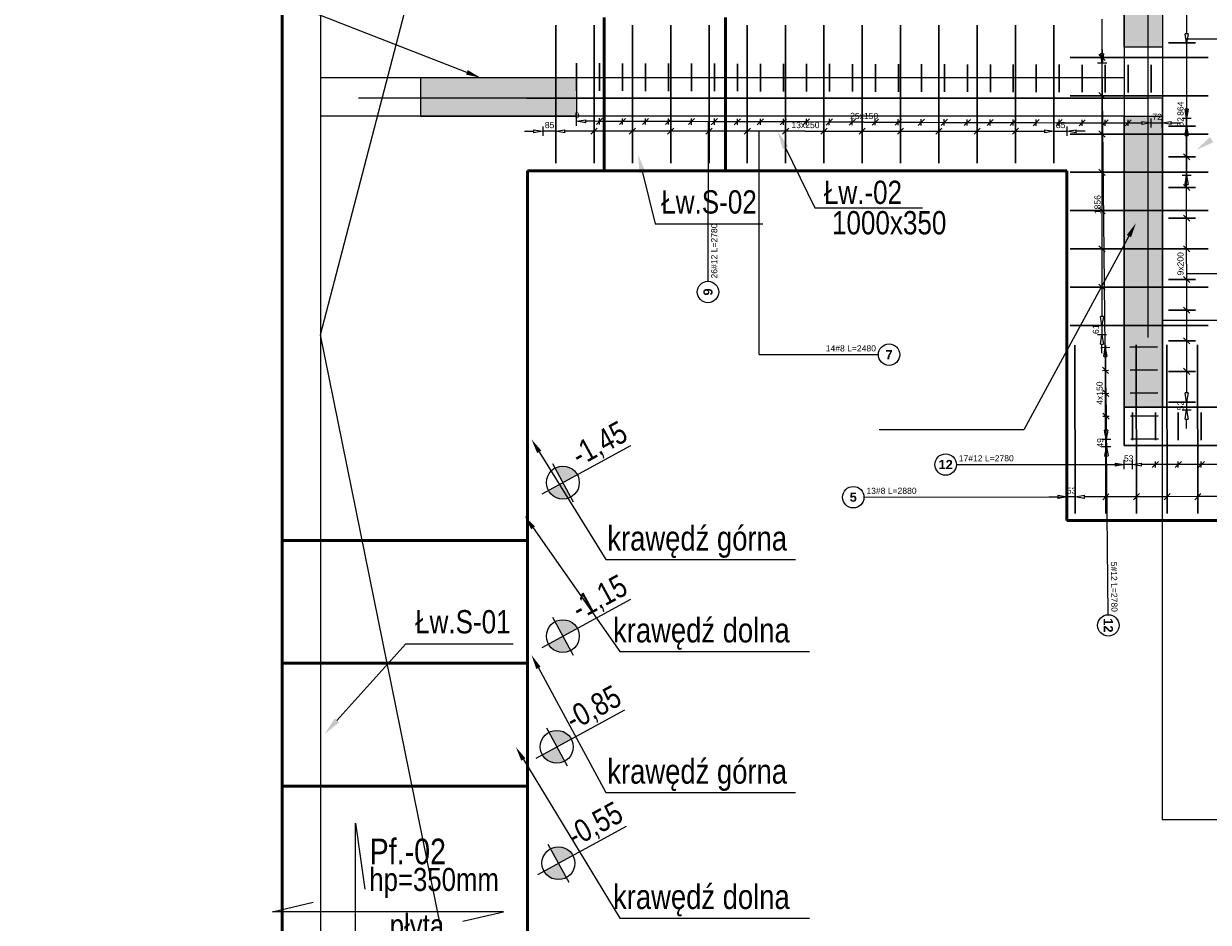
# Model space of a CAD drawing. Extents: x -274995 to 107519, y -337635 to 244261.
# Tile 35 of 49: x 40461 to 48191, y -21713 to -15848. Entities that reach past the tile are written whole.
import ezdxf
from ezdxf import colors
from ezdxf.entities.mleader import LeaderData, LeaderLine
from ezdxf.math import Vec2, Vec3

# ---------------------------------------------------------------- set-up
doc = ezdxf.new("R2010")
doc.units = 0
doc.header["$LTSCALE"] = 10
doc.header["$MEASUREMENT"] = 0
for name, color, linetype, lineweight in [('P-Linia1a', 142, 'Continuous', 53), ('P-Opis', 1, 'Continuous', 18), ('P-Opis fundamenty', 193, 'Continuous', 9), ('P-Opis ściany', 6, 'Continuous', 9), ('P-Szraf - Ściana wypełniająca', 171, 'Continuous', 0), ('P-Ściana żelbetowa', 50, 'Continuous', 30)]:
    doc.layers.add(name, color=color, linetype=linetype, lineweight=lineweight)
doc.layers.add('RCAD_opis rozkładu', color=7, linetype='Continuous')
doc.layers.add('RCAD_rozkład pręta', color=7, linetype='Continuous')
doc.styles.add('_Fd Opis', font='arial.ttf', dxfattribs={"width": 0.8})
doc.styles.add('CDMSTYLE', font='arial.ttf', dxfattribs={"width": 0.8})
doc.styles.add('style1', font='arial.ttf')
doc.styles.add('style3', font='arialbd.ttf')

msp = doc.modelspace()

# ---------------------------------------------------------------- hatches: boundary and pattern name
at = {"layer": 'P-Opis'}
h = msp.add_hatch(color=1, dxfattribs=at)
h.dxf.hatch_style = 1
h.paths.add_polyline_path([(43978.93521, -18843.20461), (43884.587, -18894.57754, 0.4142135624), (44030.30814, -18937.55283)])
h.paths.add_polyline_path([(43927.56229, -18748.8564), (43978.93521, -18843.20461), (44073.28343, -18791.83169, 0.4142135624)])
h = msp.add_hatch(color=1, dxfattribs=at)
h.dxf.hatch_style = 1
h.paths.add_polyline_path([(43978.93521, -19845.31885), (43884.587, -19896.69177, 0.4142135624), (44030.30814, -19939.66706)])
h.paths.add_polyline_path([(43927.56229, -19750.97063), (43978.93521, -19845.31885), (44073.28343, -19793.94592, 0.4142135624)])
h = msp.add_hatch(color=1, dxfattribs=at)
h.dxf.hatch_style = 1
h.paths.add_polyline_path([(43939.25654, -20567.62744), (43844.90833, -20619.00037, 0.4142135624), (43990.62947, -20661.97565)])
h.paths.add_polyline_path([(43887.88362, -20473.27922), (43939.25654, -20567.62744), (44033.60476, -20516.25451, 0.4142135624)])
h = msp.add_hatch(color=1, dxfattribs=at)
h.dxf.hatch_style = 1
h.paths.add_polyline_path([(43949.85317, -21327.28946), (43855.50496, -21378.66239, 0.4142135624), (44001.2261, -21421.63768)])
h.paths.add_polyline_path([(43898.48025, -21232.94125), (43949.85317, -21327.28946), (44044.20139, -21275.91654, 0.4142135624)])
at = {"layer": 'P-Opis ściany', "lineweight": 0, "true_color": 0xd100d1}
h = msp.add_hatch(dxfattribs=at)
h.set_pattern_fill('ANSI33', color=212, scale=20)
h.set_pattern_definition([(45, (57413.17, 230177.87), (-89.80256, 89.80256), []), (45, (57502.97, 230177.87), (-89.80256, 89.80256), [63.5, -31.75])])
h.paths.add_polyline_path([(67447.48249, -13720.18555), (67697.48249, -13720.18555), (67697.5184, -14820.18555), (67447.5184, -14820.18555)])
h.paths.add_polyline_path([(59622.5184, -13920.22732), (59872.51781, -13920.22732), (59872.51781, -14940.22732), (59622.5184, -14940.22732)])
h.paths.add_polyline_path([(59872.51781, -19544.55424), (59622.49917, -19544.55424), (59622.49917, -20564.55424), (59872.51781, -20564.55424)])
h.paths.add_polyline_path([(59872.51781, -21694.55424), (59622.51781, -21694.55424), (59622.51781, -22714.57427), (59872.51781, -22714.57427)])
h.paths.add_polyline_path([(50147.5184, -18921.71688), (50397.5184, -18921.71688), (50397.54017, -23931.71688), (50147.54017, -23931.71688)])
h.paths.add_polyline_path([(47947.54017, -24800.22598), (50147.54017, -24800.22598), (50147.54017, -25050.2114), (47947.54017, -25050.22598)])
h.paths.add_polyline_path([(50147.54144, -15941.02333), (50397.54144, -15941.02333), (50397.54144, -17841.02333), (50147.54144, -17841.02333)])
h.paths.add_polyline_path([(50147.54144, -14062.22742), (50397.54144, -14062.22742), (50397.54144, -15222.22742), (50147.54144, -15222.22742)])
h.paths.add_polyline_path([(50397.54144, -11940.23629), (50147.54144, -11940.23629), (50147.54144, -13260.23932), (50397.54144, -13260.23932)])
h.paths.add_polyline_path([(47642.5184, -14972.70255), (47892.5184, -14972.70255), (47892.5184, -16000.2566), (47642.5184, -16000.2566)])
h.paths.add_polyline_path([(47642.5184, -16450.2566), (47892.5184, -16450.2566), (47892.5184, -18350.25132), (47642.5184, -18350.25132)])
h.paths.add_polyline_path([(43050.46771, -16450.33425), (44070.46854, -16450.33425), (44070.46854, -16200.33425), (43050.46771, -16200.33425)])
h.paths.add_polyline_path([(42147.55478, -11165.23154), (42397.55478, -11165.23154), (42397.55478, -12640.3291), (42147.55478, -12640.3291)])
h.paths.add_polyline_path([(50397.54144, -10905.22732), (51962.5184, -10905.22732), (51962.5184, -11155.22732), (50397.54144, -11155.22732)])
h.paths.add_polyline_path([(48192.5184, -10905.22732), (50147.54144, -10905.22732), (50147.54144, -11155.22732), (48192.5184, -11155.22732)])
h.paths.add_polyline_path([(56746.3077, -10705.22732), (58646.3077, -10705.22732), (58646.3077, -10955.22732), (56746.3077, -10955.22732)])

# ---------------------------------------------------------------- linework, layer by layer
at = {"layer": 'P-Linia1a'}
for p, q in [((42147.59098, -10670.22866), (42147.59098, -25425.22732)), ((44247.59098, -16807.53402), (44247.59098, -15807.53402)), ((45041.13079, -16807.53402), (45041.13079, -15807.53402)), ((47267.58254, -16807.53402), (43747.59098, -16807.53402)), ((43747.59098, -16807.53402), (43747.59098, -24425.22732)), ((47267.59878, -19091.4498), (47267.58254, -16807.53402)), ((49772.57637, -19091.4498), (47267.59878, -19091.4498)), ((42147.59098, -19220.60082), (43747.59098, -19220.60082)), ((42147.59098, -20020.60082), (43747.59098, -20020.60082)), ((42147.59098, -20825.22732), (43747.59098, -20825.22732))]:
    msp.add_line(p, q, dxfattribs=at)
at = {"layer": 'P-Opis'}
for p, q in [((42397.59098, -17877.72799), (43747.59098, -12705.22866)), ((43747.59098, -24525.22732), (42397.59098, -17877.72799))]:
    msp.add_line(p, q, dxfattribs=at)
at = {"layer": 'P-Opis', "color": 1}
for p, q in [((43844.01635, -18916.6684), (44422.39587, -18601.73876)), ((43911.03542, -18718.50421), (44046.83501, -18967.90502)), ((43844.01635, -19918.78263), (44422.39587, -19603.853)), ((43911.03542, -19720.61844), (44046.83501, -19970.01925)), ((43804.33768, -20641.09123), (44382.7172, -20326.16159)), ((43871.35675, -20442.92704), (44007.15634, -20692.32784)), ((43814.93431, -21400.75325), (44393.31383, -21085.82362)), ((43881.95338, -21202.58906), (44017.75297, -21451.98987))]:
    msp.add_line(p, q, dxfattribs=at)
at = {"layer": 'P-Opis', "lineweight": 20}
for points in [[(42562.96546, -21957.28759), (42625.34119, -22222.55358), (42625.34119, -21065.58171), (42687.71691, -21496.46625)], [(43327.21906, -21706.44337), (43592.48505, -21644.06765), (42083.84309, -21644.06765), (42349.10908, -21581.69192)]]:
    msp.add_lwpolyline(points, dxfattribs=at)
at = {"layer": 'P-Opis', "color": 1}
for centre in [(43978.93521, -18843.20461), (43978.93521, -19845.31885), (43939.25654, -20567.62744), (43949.85317, -21327.28946)]:
    msp.add_circle(centre, 107.42794, dxfattribs=at)
at = {"layer": 'P-Opis fundamenty', "linetype": 'ByBlock', "lineweight": -2}
for p, q in [((45624.0957, -17048.83573), (46324.79178, -17048.83573)), ((44582.21976, -17154.65615), (45282.91584, -17154.65615)), ((42953.79929, -19894.84011), (43654.49537, -19894.84011))]:
    msp.add_line(p, q, dxfattribs=at)
for points in [[(45431.93756, -16657.34802), (45624.0957, -17048.83573)], [(44498.85449, -16818.65214), (44582.21976, -17154.65615)], [(44498.85449, -16818.65214), (44582.21976, -17154.65615)], [(42504.73309, -20395.14835), (42953.79929, -19894.84011)], [(42504.73309, -20395.14835), (42953.79929, -19894.84011)]]:
    msp.add_lwpolyline(points, dxfattribs=at)
at = {"layer": 'P-Opis fundamenty'}
for points in [[(45413.98373, -16666.1605), (45379.06271, -16549.625), (45449.8914, -16648.53554)], [(48223.41668, -16621.31097), (48112.88651, -16672.13501), (48200.9586, -16588.2106)], [(44479.44303, -16823.46827), (44469.95767, -16702.18337), (44518.26595, -16813.836)], [(44479.44303, -16823.46827), (44469.95767, -16702.18337), (44518.26595, -16813.836)], [(42519.61687, -20408.50772), (42424.57683, -20484.45107), (42489.8493, -20381.78897)], [(42519.61687, -20408.50772), (42424.57683, -20484.45107), (42489.8493, -20381.78897)]]:
    msp.add_solid(points, dxfattribs=at)
at = {"layer": 'P-Opis ściany', "color": 212, "lineweight": 13, "true_color": 0xd100d1}
for points in [[(47642.5184, -14972.70255), (47892.5184, -14972.70255), (47892.5184, -16000.2566), (47642.5184, -16000.2566)], [(43050.46771, -16450.33425), (44070.46854, -16450.33425), (44070.46854, -16200.33425), (43050.46771, -16200.33425)], [(47642.5184, -16450.2566), (47892.5184, -16450.2566), (47892.5184, -18350.25132), (47642.5184, -18350.25132)]]:
    msp.add_lwpolyline(points, close=True, dxfattribs=at)
at = {"layer": 'P-Szraf - Ściana wypełniająca', "color": 2}
for p, q in [((47797.63967, -17894.96498), (47797.63967, -12721.30371)), ((47797.63967, -16336.75926), (43743.17517, -16336.75926))]:
    msp.add_line(p, q, dxfattribs=at)
at = {"layer": 'P-Ściana żelbetowa', "lineweight": 25}
for p, q in [((42147.59098, -25050.22732), (42147.59098, -10705.22866)), ((42397.59098, -10955.22866), (42397.59098, -24800.22732)), ((47892.5318, -13675.91649), (47892.49899, -17783.91714)), ((47642.5546, -13890.22866), (47642.52179, -18600.25266)), ((47642.5546, -16200.25794), (42397.59098, -16200.25794)), ((42644.77667, -16332.05275), (47889.74029, -16332.05275)), ((47889.74029, -16332.05275), (47889.70748, -21042.07675)), ((47642.5546, -16450.25794), (42397.59098, -16450.25794)), ((47892.49899, -17783.91714), (50147.55303, -17783.91648)), ((47642.52179, -18600.25266), (50147.57764, -18600.25192)), ((47889.70748, -21042.07675), (50394.76333, -21042.07601))]:
    msp.add_line(p, q, dxfattribs=at)
at = {"layer": 'P-Ściana żelbetowa'}
for p, q in [((47642.53989, -18350.25072), (47642.5546, -18600.25266)), ((50147.57321, -18350.27011), (47642.53989, -18350.25072)), ((47642.53989, -18350.25072), (47642.53989, -18350.25072)), ((47642.5546, -18600.25266), (50147.57764, -18600.27011))]:
    msp.add_line(p, q, dxfattribs=at)
at = {"layer": 'RCAD_opis rozkładu', "color": 8, "lineweight": 0}
for p, q in [((47496.76115, -15817.87625), (47496.76115, -16067.87625)), ((48049.14138, -15772.92446), (48049.13764, -15912.92446)), ((48049.13603, -15972.92446), (48039.13764, -15912.92419)), ((48059.13764, -15912.92472), (48039.13764, -15912.92419)), ((48059.13764, -15912.92472), (48049.13603, -15972.92446)), ((47496.52542, -15984.67959), (47497.18883, -16044.67592)), ((48019.13603, -15972.92365), (48079.13603, -15972.92526)), ((48049.13603, -15972.92446), (48049.11289, -16837.10836)), ((49153.79368, -15948.23279), (48049.13669, -15948.20321)), ((47476.76115, -16047.87625), (47516.76115, -16087.87625)), ((47516.76115, -16067.87625), (47476.76115, -16067.87625)), ((47507.18822, -16044.56535), (47487.18944, -16044.78649)), ((47497.85225, -16104.67225), (47487.18944, -16044.78649)), ((47496.76115, -16067.87625), (47496.76115, -16317.87625)), ((47507.18822, -16044.56535), (47497.85225, -16104.67225)), ((47527.85042, -16104.34054), (47467.85409, -16105.00396)), ((47518.37099, -17960.28822), (47497.85225, -16104.67225)), ((47476.76115, -16297.87625), (47516.76115, -16337.87625)), ((47516.76115, -16317.87625), (47476.76115, -16317.87625)), ((47496.76115, -16317.87625), (47496.76115, -16567.87625)), ((48049.16707, -16345.42829), (48049.16547, -16405.42829)), ((44067.70867, -16514.64133), (44067.8843, -16454.64159)), ((44067.81112, -16514.64163), (44067.98675, -16454.64189)), ((48049.16386, -16465.42829), (48039.16547, -16405.42802)), ((48059.16547, -16405.42856), (48039.16547, -16405.42802)), ((48059.16547, -16405.42856), (48049.16386, -16465.42829)), ((43787.59098, -16539.625), (43847.59098, -16549.625)), ((43787.59098, -16539.625), (43787.59098, -16559.625)), ((43847.59098, -16519.625), (43847.59098, -16579.625)), ((43932.58333, -16519.625), (43932.58333, -16579.625)), ((43932.58333, -16549.625), (43992.58333, -16539.625)), ((43992.58333, -16559.625), (43992.58333, -16539.625)), ((44067.79649, -16484.64146), (44127.8255, -16474.81714)), ((44067.79649, -16484.64146), (44067.89894, -16484.64176)), ((44127.76696, -16494.81705), (44067.79649, -16484.64146)), ((44067.89894, -16484.64176), (44127.92795, -16474.81744)), ((44127.86941, -16494.81735), (44067.89894, -16484.64176)), ((44127.76696, -16494.81705), (44127.8255, -16474.81714)), ((44217.79649, -16485.08054), (44127.79623, -16484.81709)), ((44127.86941, -16494.81735), (44127.92795, -16474.81744)), ((44187.89842, -16484.99303), (44127.89868, -16484.81739)), ((44202.58333, -16529.625), (44162.58333, -16569.625)), ((44182.58333, -16529.625), (44182.58333, -16569.625)), ((44237.85494, -16465.13917), (44197.73803, -16505.02191)), ((44217.73794, -16505.08046), (44217.85503, -16465.08063)), ((44367.79649, -16485.51963), (44217.79649, -16485.08054)), ((44387.85494, -16465.57825), (44347.73803, -16505.461)), ((44367.73794, -16505.51954), (44367.85503, -16465.51971)), ((44517.79649, -16485.95871), (44367.79649, -16485.51963)), ((44452.58333, -16529.625), (44412.58333, -16569.625)), ((44432.58333, -16529.625), (44432.58333, -16569.625)), ((44537.85494, -16466.01734), (44497.73803, -16505.90008)), ((44517.73794, -16505.95862), (44517.85503, -16465.95879)), ((44667.79649, -16486.39779), (44517.79649, -16485.95871)), ((44687.85494, -16466.45642), (44647.73803, -16506.33916)), ((44702.58333, -16529.625), (44662.58333, -16569.625)), ((44667.73794, -16506.3977), (44667.85503, -16466.39787)), ((44817.79649, -16486.83687), (44667.79649, -16486.39779)), ((44682.58333, -16529.625), (44682.58333, -16569.625)), ((44837.85494, -16466.8955), (44797.73803, -16506.77824)), ((44817.73794, -16506.83678), (44817.85503, -16466.83695)), ((44967.79649, -16487.27595), (44817.79649, -16486.83687)), ((44952.58333, -16529.625), (44912.58333, -16569.625)), ((44926.16815, -17528.85452), (44929.21739, -16487.16302)), ((44932.58333, -16529.625), (44932.58333, -16569.625)), ((44987.85494, -16467.33458), (44947.73803, -16507.21732)), ((44967.73794, -16507.27586), (44967.85503, -16467.27603)), ((45117.79649, -16487.71503), (44967.79649, -16487.27595)), ((45137.85494, -16467.77366), (45097.73803, -16507.6564)), ((45117.73794, -16507.71494), (45117.85503, -16467.71512)), ((45267.79649, -16488.15411), (45117.79649, -16487.71503)), ((45202.58333, -16529.625), (45162.58333, -16569.625)), ((45182.58333, -16529.625), (45182.58333, -16569.625)), ((45287.85494, -16468.21274), (45247.73803, -16508.09548)), ((45267.73794, -16508.15402), (45267.85503, -16468.1542)), ((45417.79649, -16488.59319), (45267.79649, -16488.15411)), ((45437.85494, -16468.65182), (45397.73803, -16508.53456)), ((45452.58333, -16529.625), (45412.58333, -16569.625)), ((45417.73794, -16508.59311), (45417.85503, -16468.59328)), ((45567.79649, -16489.03227), (45417.79649, -16488.59319)), ((45432.58333, -16529.625), (45432.58333, -16569.625)), ((45587.85494, -16469.0909), (45547.73803, -16508.97364)), ((45567.73794, -16509.03219), (45567.85503, -16469.03236)), ((45717.79649, -16489.47135), (45567.79649, -16489.03227)), ((45662.58333, -16569.625), (45702.58333, -16529.625)), ((45682.58333, -16529.625), (45682.58333, -16569.625)), ((45737.85494, -16469.52998), (45697.73803, -16509.41272)), ((45717.73794, -16509.47127), (45717.85503, -16469.47144)), ((45867.79649, -16489.91043), (45717.79649, -16489.47135)), ((45887.85494, -16469.96906), (45847.73803, -16509.8518)), ((45867.73794, -16509.91035), (45867.85503, -16469.91052)), ((45942.79649, -16490.12997), (45867.79649, -16489.91043)), ((45912.58333, -16569.625), (45952.58333, -16529.625)), ((45932.58333, -16529.625), (45932.58333, -16569.625)), ((45942.79649, -16490.12997), (46017.79649, -16490.34951)), ((45997.73803, -16510.29089), (46037.85494, -16470.40814)), ((46017.73794, -16510.34943), (46017.85503, -16470.3496)), ((46017.79649, -16490.34951), (46167.79649, -16490.7886)), ((46147.73803, -16510.72997), (46187.85494, -16470.84723)), ((46162.58333, -16569.625), (46202.58333, -16529.625)), ((46167.73794, -16510.78851), (46167.85503, -16470.78868)), ((46167.79649, -16490.7886), (46317.79649, -16491.22768)), ((46182.58333, -16529.625), (46182.58333, -16569.625)), ((46297.73803, -16511.16905), (46337.85494, -16471.28631)), ((46317.73794, -16511.22759), (46317.85503, -16471.22776)), ((46317.79649, -16491.22768), (46467.79649, -16491.66676)), ((46412.58333, -16569.625), (46452.58333, -16529.625)), ((46432.58333, -16529.625), (46432.58333, -16569.625)), ((46447.73803, -16511.60813), (46487.85494, -16471.72539)), ((46467.73794, -16511.66667), (46467.85503, -16471.66684)), ((46467.79649, -16491.66676), (46617.79649, -16492.10584)), ((46597.73803, -16512.04721), (46637.85494, -16472.16447)), ((46617.73794, -16512.10575), (46617.85503, -16472.10592)), ((46617.79649, -16492.10584), (46767.79649, -16492.54492)), ((46662.58333, -16569.625), (46702.58333, -16529.625)), ((46682.58333, -16529.625), (46682.58333, -16569.625)), ((46747.73803, -16512.48629), (46787.85494, -16472.60355)), ((46767.73794, -16512.54483), (46767.85503, -16472.545)), ((46767.79649, -16492.54492), (46917.79649, -16492.984)), ((46897.73803, -16512.92537), (46937.85494, -16473.04263)), ((46912.58333, -16569.625), (46952.58333, -16529.625)), ((46917.73794, -16512.98391), (46917.85503, -16472.98409)), ((46917.79649, -16492.984), (47067.79649, -16493.42308)), ((46932.58333, -16529.625), (46932.58333, -16569.625)), ((47047.73803, -16513.36445), (47087.85494, -16473.48171)), ((47067.73794, -16513.42299), (47067.85503, -16473.42317)), ((47067.79649, -16493.42308), (47217.79649, -16493.86216)), ((47122.58333, -16539.625), (47182.58333, -16549.625)), ((47122.58333, -16539.625), (47122.58333, -16559.625)), ((47182.58333, -16519.625), (47182.58333, -16579.625)), ((47197.73803, -16513.80353), (47237.85494, -16473.92079)), ((47217.73794, -16513.86208), (47217.85503, -16473.86225)), ((47217.79649, -16493.86216), (47367.79649, -16494.30124)), ((47267.57573, -16519.625), (47267.57573, -16579.625)), ((47267.57573, -16549.625), (47327.57573, -16539.625)), ((47327.57573, -16559.625), (47327.57573, -16539.625)), ((47347.73803, -16514.24261), (47387.85494, -16474.35987)), ((47367.73794, -16514.30116), (47367.85503, -16474.30133)), ((47367.79649, -16494.30124), (47517.79649, -16494.74032)), ((47497.73803, -16514.68169), (47537.85494, -16474.79895)), ((47517.73794, -16514.74024), (47517.85503, -16474.74041)), ((47517.79649, -16494.74032), (47667.79649, -16495.1794)), ((47647.73803, -16515.12077), (47687.85494, -16475.23803)), ((47667.73794, -16515.17932), (47667.85503, -16475.17949)), ((47667.79649, -16495.1794), (47757.79674, -16495.44285)), ((47757.82601, -16485.4429), (47757.76747, -16505.44281)), ((47817.79649, -16495.61849), (47757.76747, -16505.44281)), ((47757.82601, -16485.4429), (47817.79649, -16495.61849)), ((47817.70867, -16525.61836), (47817.8843, -16465.61861)), ((47817.79649, -16495.61849), (47889.26089, -16495.82768)), ((47889.17307, -16525.82755), (47889.3487, -16465.8278)), ((47889.26089, -16495.82768), (47949.2899, -16486.00335)), ((47949.23136, -16506.00326), (47889.26089, -16495.82768)), ((47949.23136, -16506.00326), (47949.2899, -16486.00335)), ((48009.26037, -16496.17894), (47949.26063, -16496.00331)), ((48019.16247, -16517.18208), (48079.16247, -16517.18369)), ((48019.16386, -16465.42749), (48079.16386, -16465.4291)), ((48039.16087, -16577.18262), (48049.16247, -16517.18289)), ((48049.16247, -16517.18289), (48049.16386, -16465.42829)), ((48049.16247, -16517.18289), (48059.16087, -16577.18315)), ((43727.59098, -16549.625), (43787.59098, -16549.625)), ((43847.59098, -16549.625), (43787.59098, -16559.625)), ((43932.58333, -16549.625), (43847.59098, -16549.625)), ((43992.58333, -16559.625), (43932.58333, -16549.625)), ((44182.58333, -16549.625), (43992.58333, -16549.625)), ((44432.58333, -16549.625), (44182.58333, -16549.625)), ((44682.58333, -16549.625), (44432.58333, -16549.625)), ((44932.58333, -16549.625), (44682.58333, -16549.625)), ((45182.58333, -16549.625), (44932.58333, -16549.625)), ((45432.58333, -16549.625), (45182.58333, -16549.625)), ((45259.00361, -18007.8583), (45259.00361, -16549.625)), ((45557.58333, -16549.625), (45432.58333, -16549.625)), ((45557.58333, -16549.625), (45682.58333, -16549.625)), ((45682.58333, -16549.625), (45932.58333, -16549.625)), ((45932.58333, -16549.625), (46182.58333, -16549.625)), ((46182.58333, -16549.625), (46432.58333, -16549.625)), ((46432.58333, -16549.625), (46682.58333, -16549.625)), ((46682.58333, -16549.625), (46932.58333, -16549.625)), ((46932.58333, -16549.625), (47122.58333, -16549.625)), ((47182.58333, -16549.625), (47122.58333, -16559.625)), ((47182.58333, -16549.625), (47267.57573, -16549.625)), ((47327.57573, -16559.625), (47267.57573, -16549.625)), ((47387.57573, -16549.625), (47327.57573, -16549.625)), ((47476.76115, -16547.87625), (47516.76115, -16587.87625)), ((47516.76115, -16567.87625), (47476.76115, -16567.87625)), ((47496.76115, -16567.87625), (47496.76115, -16817.87625)), ((48039.16087, -16577.18262), (48059.16087, -16577.18315)), ((48049.15712, -16717.18289), (48049.16087, -16577.18289)), ((48029.15712, -16717.18235), (48069.15712, -16717.18342)), ((48069.15658, -16737.18342), (48029.15765, -16697.18235)), ((48049.15176, -16917.18289), (48049.15712, -16717.18289)), ((47476.76115, -16797.87625), (47516.76115, -16837.87625)), ((47516.76115, -16817.87625), (47476.76115, -16817.87625)), ((47496.76115, -16817.87625), (47496.76115, -17067.87625)), ((48019.11289, -16837.10755), (48079.11289, -16837.10916)), ((48039.11128, -16897.10809), (48049.11289, -16837.10836)), ((48049.11289, -16837.10836), (48059.11128, -16897.10863)), ((48029.15176, -16917.18235), (48069.15176, -16917.18342)), ((48069.15123, -16937.18342), (48029.1523, -16897.18235)), ((48039.11128, -16897.10809), (48059.11128, -16897.10863)), ((48049.10968, -16957.10836), (48049.11128, -16897.10836)), ((48049.14641, -17117.18289), (48049.15176, -16917.18289)), ((47476.76115, -17047.87625), (47516.76115, -17087.87625)), ((47516.76115, -17067.87625), (47476.76115, -17067.87625)), ((47496.76115, -17067.87625), (47496.76115, -17317.87625)), ((48029.14641, -17117.18235), (48069.14641, -17117.18342)), ((48069.14587, -17137.18342), (48029.14694, -17097.18235)), ((48049.14105, -17317.18289), (48049.14641, -17117.18289)), ((47476.76115, -17297.87625), (47516.76115, -17337.87625)), ((48069.14052, -17337.18342), (48029.14159, -17297.18235)), ((47516.76115, -17317.87625), (47476.76115, -17317.87625)), ((47496.76115, -17317.87625), (47496.76115, -17567.87625)), ((48029.14105, -17317.18235), (48069.14105, -17317.18342)), ((48049.13837, -17417.18289), (48049.14105, -17317.18289)), ((48049.13837, -17417.18289), (48049.1357, -17517.18289)), ((48029.1357, -17517.18235), (48069.1357, -17517.18342)), ((48029.13623, -17497.18235), (48069.13516, -17537.18342)), ((48049.1357, -17517.18289), (48049.13034, -17717.18289)), ((49153.79368, -17480.06182), (48049.13669, -17480.03224)), ((47476.76115, -17547.87625), (47516.76115, -17587.87625)), ((47516.76115, -17567.87625), (47476.76115, -17567.87625)), ((47496.76115, -17567.87625), (47496.76115, -17757.87625)), ((48029.13088, -17697.18235), (48069.12981, -17737.18342)), ((47496.76115, -17817.87625), (47486.76115, -17757.87625)), ((47506.76115, -17757.87625), (47486.76115, -17757.87625)), ((47506.76115, -17757.87625), (47496.76115, -17817.87625)), ((48029.13034, -17717.18235), (48069.13034, -17717.18342)), ((48049.13034, -17717.18289), (48049.12499, -17917.18289)), ((47526.76115, -17817.87625), (47466.76115, -17817.87625)), ((47496.76115, -17817.87625), (47496.76115, -17879.23851)), ((47526.76115, -17879.23851), (47466.76115, -17879.23851)), ((47486.76115, -17939.23851), (47496.76115, -17879.23851)), ((47496.76115, -17879.23851), (47506.76115, -17939.23851)), ((48029.12499, -17917.18235), (48069.12499, -17917.18342)), ((48029.12552, -17897.18235), (48069.12445, -17937.18342)), ((48049.12499, -17917.18289), (48049.11963, -18117.18289)), ((45259.00361, -18007.8583), (46037.72656, -18007.8583)), ((47486.76115, -17939.23851), (47506.76115, -17939.23851)), ((47488.37282, -17960.61993), (47548.36916, -17959.95651)), ((47496.76115, -17999.23851), (47496.76115, -17939.23851)), ((47509.03502, -18020.39513), (47518.37099, -17960.28822)), ((47518.37099, -17960.28822), (47529.0338, -18020.17399)), ((47509.03502, -18020.39513), (47529.0338, -18020.17399)), ((47520.02953, -18110.27905), (47519.03441, -18020.28456)), ((47540.24945, -18130.05669), (47499.80962, -18090.50142)), ((47500.03076, -18110.50019), (47540.02831, -18110.05791)), ((47520.85881, -18185.27447), (47520.02953, -18110.27905)), ((48029.11963, -18117.18235), (48069.11963, -18117.18342)), ((48029.12017, -18097.18235), (48069.11909, -18137.18342)), ((48049.11963, -18117.18289), (48049.11588, -18257.18289)), ((47501.46816, -18240.49225), (47541.908, -18280.04752)), ((47520.85881, -18185.27447), (47521.68808, -18260.26988)), ((47501.6893, -18260.49102), (47541.68686, -18260.04874)), ((47521.68808, -18260.26988), (47523.34663, -18410.26071)), ((48019.11428, -18317.18208), (48079.11428, -18317.18369)), ((48049.11428, -18317.18289), (48039.11588, -18257.18262)), ((48059.11588, -18257.18315), (48039.11588, -18257.18262)), ((48049.11428, -18317.18289), (48049.11289, -18368.93739)), ((48059.11588, -18257.18315), (48049.11428, -18317.18289)), ((47503.12671, -18390.48308), (47543.56654, -18430.03835)), ((48019.11289, -18368.93658), (48079.11289, -18368.93819)), ((48039.11128, -18428.93712), (48049.11289, -18368.93739)), ((48049.11289, -18368.93739), (48059.11128, -18428.93765)), ((47503.34785, -18410.48185), (47543.3454, -18410.03958)), ((47523.34663, -18410.26071), (47524.34175, -18500.25521)), ((48039.11128, -18428.93712), (48059.11128, -18428.93765)), ((48049.10968, -18488.93739), (48049.11128, -18428.93739)), ((47534.34114, -18500.14464), (47514.34236, -18500.36578)), ((47525.00517, -18560.25155), (47514.34236, -18500.36578)), ((47534.34114, -18500.14464), (47525.00517, -18560.25155)), ((47495.007, -18560.58325), (47555.00334, -18559.91984)), ((47555.54836, -18609.20919), (47495.55203, -18609.8726)), ((47516.21422, -18669.6478), (47525.55019, -18609.5409)), ((47525.00517, -18560.25155), (47525.55019, -18609.5409)), ((47537.66579, -19705.21714), (47525.55019, -18609.5409)), ((47525.55019, -18609.5409), (47536.213, -18669.42666)), ((47516.21422, -18669.6478), (47536.213, -18669.42666)), ((47526.87703, -18729.53356), (47526.21361, -18669.53723)), ((47642.55464, -18755.25866), (47642.55463, -18695.25866)), ((47695.06557, -18755.25865), (47695.06555, -18695.25865)), ((47865.06555, -18705.2586), (47825.06557, -18745.25861)), ((47845.06557, -18745.2586), (47845.06555, -18705.2586)), ((48015.06555, -18705.25855), (47975.06557, -18745.25856)), ((47995.06557, -18745.25856), (47995.06555, -18705.25856)), ((48165.06555, -18705.25851), (48125.06557, -18745.25852)), ((48145.06557, -18745.25851), (48145.06555, -18705.25851)), ((46546.81141, -18725.25898), (47642.55463, -18725.25866)), ((47522.55463, -18725.2587), (47582.55463, -18725.25868)), ((47582.55463, -18715.25868), (47642.55463, -18725.25866)), ((47582.55463, -18715.25868), (47582.55464, -18735.25868)), ((47642.55463, -18725.25866), (47582.55464, -18735.25868)), ((47695.06556, -18725.25865), (47642.55463, -18725.25866)), ((47695.06556, -18725.25865), (47755.06556, -18715.25863)), ((47755.06556, -18735.25863), (47695.06556, -18725.25865)), ((47755.06556, -18735.25863), (47755.06556, -18715.25863)), ((47845.06556, -18725.2586), (47755.06556, -18725.25863)), ((47995.06556, -18725.25856), (47845.06556, -18725.2586)), ((48145.06556, -18725.25851), (47995.06556, -18725.25856)), ((48295.06556, -18725.25847), (48145.06556, -18725.25851)), ((45943.96704, -18938.10033), (47269.25344, -18935.98201)), ((47149.2536, -18936.17382), (47209.25352, -18936.07792)), ((47209.23753, -18926.07793), (47269.25344, -18935.98201)), ((47209.23753, -18926.07793), (47209.2695, -18946.0779)), ((47269.25344, -18935.98201), (47209.2695, -18946.0779)), ((47269.20549, -18905.98205), (47269.30139, -18965.98197)), ((47321.75377, -18935.8981), (47269.25344, -18935.98201)), ((47321.70582, -18905.89814), (47321.80172, -18965.89806)), ((47321.75377, -18935.8981), (47381.73771, -18925.80221)), ((47381.76968, -18945.80218), (47321.75377, -18935.8981)), ((47381.76968, -18945.80218), (47381.73771, -18925.80221)), ((47521.75351, -18935.57842), (47381.75369, -18935.80219)), ((47541.72152, -18915.54648), (47501.78551, -18955.61036)), ((47521.72154, -18915.57845), (47521.78548, -18955.57839)), ((47721.75326, -18935.25874), (47521.75351, -18935.57842)), ((47741.72126, -18915.2268), (47701.78525, -18955.29069)), ((47721.72129, -18915.25877), (47721.78522, -18955.25872)), ((47921.753, -18934.93907), (47721.75326, -18935.25874)), ((47941.72101, -18914.90712), (47901.78499, -18954.97101)), ((47921.72103, -18914.93909), (47921.78497, -18954.93904)), ((48121.75275, -18934.61939), (47921.753, -18934.93907)), ((48141.72075, -18914.58745), (48101.78474, -18954.65133)), ((48121.72078, -18914.61942), (48121.78471, -18954.61936)), ((48321.75249, -18934.29971), (48121.75275, -18934.61939))]:
    msp.add_line(p, q, dxfattribs=at)
for centre in [(44925.96324, -17598.85422), (46107.72656, -18007.8583), (46476.81141, -18725.259), (45873.96713, -18938.21222), (47538.43978, -19775.21286)]:
    msp.add_circle(centre, 70, dxfattribs=at)
at = {"layer": 'RCAD_rozkład pręta', "color": 7, "linetype": 'ByBlock', "lineweight": 30}
for p, q in [((43932.58333, -15857.53402), (43932.58333, -16757.53402)), ((44182.58333, -15857.53402), (44182.58333, -16757.53402)), ((44432.58333, -15857.53402), (44432.58333, -16757.53402)), ((44682.58333, -15857.53402), (44682.58333, -16757.53402)), ((44932.58333, -15857.53402), (44932.58333, -16757.53402)), ((45182.58333, -15857.53402), (45182.58333, -16757.53402)), ((45432.58333, -15857.53402), (45432.58333, -16757.53402)), ((45682.58333, -15857.53402), (45682.58333, -16757.53402)), ((45932.58333, -15857.53402), (45932.58333, -16757.53402)), ((46182.58333, -15857.53402), (46182.58333, -16757.53402)), ((46432.58333, -15857.53402), (46432.58333, -16757.53402)), ((46682.58333, -15857.53402), (46682.58333, -16757.53402)), ((46932.58333, -15857.53402), (46932.58333, -16757.53402)), ((47182.58333, -15857.53402), (47182.58333, -16757.53402)), ((47930.0367, -15972.92127), (48108.0341, -15972.92603)), ((48188.85213, -16067.87625), (47288.85213, -16067.87625)), ((44068.37834, -16285.86684), (44068.37834, -16105.86743)), ((44218.37834, -16286.30592), (44218.37834, -16106.30651)), ((44368.37834, -16286.745), (44368.37834, -16106.7456)), ((44518.37834, -16287.18408), (44518.37834, -16107.18468)), ((44668.37834, -16287.62316), (44668.37834, -16107.62376)), ((44818.37834, -16288.06224), (44818.37834, -16108.06284)), ((44968.37834, -16288.50132), (44968.37834, -16108.50192)), ((45118.37834, -16288.9404), (45118.37834, -16108.941)), ((45268.37834, -16289.37948), (45268.37834, -16109.38008)), ((45418.37834, -16289.81857), (45418.37834, -16109.81916)), ((45568.37834, -16290.25765), (45568.37834, -16110.25824)), ((45718.37834, -16290.69673), (45718.37834, -16110.69732)), ((45868.37834, -16291.13581), (45868.37834, -16111.1364)), ((46018.37834, -16291.57489), (46018.37834, -16111.57548)), ((46168.37834, -16292.01397), (46168.37834, -16112.01457)), ((46318.37834, -16292.45305), (46318.37834, -16112.45365)), ((46468.37834, -16292.89213), (46468.37834, -16112.89273)), ((46618.37834, -16293.33121), (46618.37834, -16113.33181)), ((46768.37834, -16293.77029), (46768.37834, -16113.77089)), ((46918.37834, -16294.20937), (46918.37834, -16114.20997)), ((47068.37834, -16294.64846), (47068.37834, -16114.64905)), ((47218.37834, -16295.08754), (47218.37834, -16115.08813)), ((47368.37834, -16295.52662), (47368.37834, -16115.52721)), ((47518.37834, -16295.9657), (47518.37834, -16115.96629)), ((47668.37834, -16296.40478), (47668.37834, -16116.40537)), ((47818.37834, -16296.84386), (47818.37834, -16116.84446)), ((48188.85213, -16317.87625), (47288.85213, -16317.87625)), ((47930.06314, -16517.1797), (48108.06054, -16517.18446)), ((48188.85213, -16567.87625), (47288.85213, -16567.87625)), ((47930.05779, -16717.1797), (48108.05519, -16717.18446)), ((48188.85213, -16817.87625), (47288.85213, -16817.87625)), ((47930.05243, -16917.1797), (48108.04983, -16917.18446)), ((48188.85213, -17067.87625), (47288.85213, -17067.87625)), ((47930.04708, -17117.1797), (48108.04448, -17117.18446)), ((48188.85213, -17317.87625), (47288.85213, -17317.87625)), ((47930.04172, -17317.1797), (48108.03912, -17317.18446)), ((47930.03637, -17517.1797), (48108.03377, -17517.18446)), ((48188.85213, -17567.87625), (47288.85213, -17567.87625)), ((47930.03101, -17717.1797), (48108.02841, -17717.18446)), ((48188.85213, -17817.87625), (47288.85213, -17817.87625)), ((47930.02566, -17917.1797), (48108.02306, -17917.18446)), ((47320.17052, -17945.36976), (47321.92874, -19045.36836)), ((47520.17027, -17945.05008), (47521.92849, -19045.04868)), ((47678.36721, -17958.51904), (47858.35561, -17956.52879)), ((47720.17001, -17944.73041), (47721.92823, -19044.729)), ((47920.16976, -17944.41073), (47921.92798, -19044.40933)), ((48120.1695, -17944.09105), (48121.92772, -19044.08965)), ((47680.02576, -18108.50987), (47860.01416, -18106.51963)), ((47930.0203, -18117.1797), (48108.0177, -18117.18446)), ((47681.6843, -18258.5007), (47861.6727, -18256.51046)), ((47930.01495, -18317.1797), (48108.01235, -18317.18446)), ((47695.06551, -18565.25264), (47695.06546, -18385.25324)), ((47845.06551, -18565.2526), (47845.06546, -18385.25319)), ((47995.06551, -18565.25255), (47995.06546, -18385.25315)), ((48145.06551, -18565.25251), (48145.06546, -18385.25311)), ((47683.34285, -18408.49153), (47863.33125, -18406.50129)), ((47685.00139, -18558.48236), (47864.98979, -18556.49212))]:
    msp.add_line(p, q, dxfattribs=at)

# ---------------------------------------------------------------- texts
at = {"layer": 'P-Opis fundamenty', "width": 0.8}
for s, height, style, p in [('Łw.-02', 152.1, '_Fd Opis', (45682.20105, -17024.59048)), ('Łw.S-02', 152.1, '_Fd Opis', (44620.92991, -17087.19211)), ('1000x350', 152.1, '_Fd Opis', (45734.98713, -17222.77365)), ('Łw.S-01', 152.1, '_Fd Opis', (43014.75381, -19827.37607)), ('Pf.-02', 167.1096, 'CDMSTYLE', (42718.132, -21334.20311)), ('hp=350mm', 150.40616, 'CDMSTYLE', (42715.99987, -21508.4446)), ('płyta', 150.40616, 'CDMSTYLE', (42849.15381, -21809.08844))]:
    msp.add_text(s, height=height, dxfattribs=dict(at, style=style)).set_placement(p)
at = {"layer": 'P-Opis fundamenty', "style": '_Fd Opis', "width": 0.8}
for s, p in [('-1,45', (44086.95691, -18739.71901)), ('-1,15', (44086.95691, -19741.83324)), ('-0,85', (44047.27825, -20464.14183)), ('-0,55', (44057.87488, -21223.80386))]:
    msp.add_text(s, height=146.25, rotation=28.568443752, dxfattribs=at).set_placement(p)
at = {"layer": 'P-Opis ściany', "color": 212, "lineweight": 13, "true_color": 0xd100d1, "char_height": 160, "attachment_point": 6, "rotation": 0.000001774, "style": '_Fd Opis'}
for s, insert in [('krawędź górna', (45441.75538, -19230.71201)), ('krawędź dolna', (45459.37859, -19830.46037)), ('krawędź górna', (45441.75538, -20752.07763)), ('krawędź dolna', (45459.37859, -21570.4991))]:
    msp.add_mtext(s, dxfattribs=dict(at, insert=insert))
at = {"layer": 'RCAD_opis rozkładu', "color": 2, "char_height": 40, "style": 'style1'}
for s, insert, attachment_point, rotation in [('864', (48029.5462, -16449.14958), 7, 89.998465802), ('0', (44054.86278, -16465.02644), 7, 359.832283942), ('25x150', (45853.34531, -16470.29097), 7, 359.832283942), ('72', (47825.30607, -16475.72224), 7, 359.832283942), ('52', (48029.58532, -16519.74981), 7, 89.998465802), ('1856', (47489.17517, -17090.524), 7, 90.633530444), ('26#12 L=2780', (44966.64537, -17331.54181), 5, 90), ('9x200', (48029.55932, -17490.81128), 7, 89.998465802), ('61', (47477.18407, -17873.45506), 7, 90), ('4x150', (47502.93521, -18334.91563), 7, 90.633530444), ('52', (48029.53574, -18371.50436), 7, 89.998465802), ('49', (47506.02793, -18614.60611), 7, 90.633530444), ('17#12 L=2780', (46741.90007, -18684.5768), 5, 0.000016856), ('53', (47640.16071, -18705.69522), 7, 0.000016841), ('13#8 L=2880', (46123.45156, -18897.11762), 5, 0.091580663), ('53', (47266.82299, -18916.42243), 7, 0.091580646), ('5#12 L=2780', (47576.33934, -19523.34594), 5, 270.633530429)]:
    msp.add_mtext(s, dxfattribs=dict(at, insert=insert, attachment_point=attachment_point, rotation=rotation))
for s, insert, attachment_point in [('85', (43861.26042, -16530.04792), 7), ('13x250', (45470.2982, -16530.06156), 7), ('85', (47196.25279, -16530.04792), 7), ('14#8 L=2480', (45858.17676, -17967.17617), 5)]:
    msp.add_mtext(s, dxfattribs=dict(at, insert=insert, attachment_point=attachment_point))
at = {"layer": 'RCAD_opis rozkładu', "color": 1, "char_height": 60, "attachment_point": 5, "style": 'style3'}
for s, insert, rotation in [('9', (44925.96324, -17598.85422), 90), ('12', (46476.81141, -18725.259), 0.000016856), ('5', (45873.96713, -18938.21222), 0.091580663), ('12', (47538.43978, -19775.21286), 270.633530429)]:
    msp.add_mtext(s, dxfattribs=dict(at, insert=insert, rotation=rotation))
at = {"layer": 'RCAD_opis rozkładu', "color": 1, "insert": (46107.72656, -18007.8583), "char_height": 60, "attachment_point": 5, "style": 'style3'}
msp.add_mtext('7', dxfattribs=at)

# ---------------------------------------------------------------- leaders
at = {"layer": 'P-Opis ściany', "color": 212, "lineweight": 13, "true_color": 0xd100d1}
ml = msp.add_multileader_mtext('Standard', dxfattribs=at)
ml.set_content('         ', color=(209, 0, 209))
ml.set_leader_properties()
ml.build(insert=Vec2(0, 0))
ml.multileader.update_dxf_attribs({"arrow_head_size": 96})
ctx = ml.context
ctx.base_point, ctx.char_height, ctx.arrow_head_size, ctx.landing_gap_size, ctx.plane_origin = Vec3(40447.99451, -15406.25482), 3.2, 96, 1.6, Vec3(40546.93301, -17143.4619)
ctx.text_align_type = 2
notes = []
notes.append((ctx, [(1, (1, 1, 0), (41407.13549, -15406.25482), (-1, 0), 944.76281, [(1, [(43442.18121, -16200.33425)], 0, [])])]))
ctx.mtext.insert, ctx.mtext.alignment, ctx.mtext.flow_direction = Vec3(40460.77268, -15404.65482), 3, 5
ml = msp.add_multileader_mtext('Standard', dxfattribs=at)
ml.set_content('         ', color=(209, 0, 209))
ml.set_leader_properties()
ml.build(insert=Vec2(0, 0))
ml.multileader.update_dxf_attribs({"arrow_head_size": 96})
ctx = ml.context
ctx.base_point, ctx.char_height, ctx.arrow_head_size, ctx.landing_gap_size, ctx.plane_origin = Vec3(46027.9858, -18497.69178), 3.2, 96, 1.6, Vec3(46126.9243, -19731.83133)
ctx.text_align_type = 2
notes.append((ctx, [(1, (1, 1, 0), (46987.12678, -18497.69178), (-1, 0), 944.76281, [(1, [(47718.35631, -17149.80113)], 0, [])])]))
ctx.mtext.insert, ctx.mtext.alignment, ctx.mtext.flow_direction = Vec3(46040.76397, -18496.09178), 3, 5
ml = msp.add_multileader_mtext('Standard', dxfattribs=at)
ml.set_content('         ', color=(209, 0, 209))
ml.set_leader_properties()
ml.build(insert=Vec2(0, 0))
ml.multileader.update_dxf_attribs({"arrow_head_size": 96})
ctx = ml.context
ctx.base_point, ctx.char_height, ctx.arrow_head_size, ctx.landing_gap_size, ctx.plane_origin = Vec3(45497.75569, -19345.44722), 3.2, 96, 1.6, Vec3(45641.62712, -21082.65429)
notes.append((ctx, [(1, (1, 1, 0), (44260.42283, -19345.44722), (1, 0), 1237.33287, [(1, [(43774.0449, -18560.22732)], 0, [])])]))
ctx.mtext.insert, ctx.mtext.rotation, ctx.mtext.flow_direction = Vec3(45499.35569, -19343.84722), 6.2831853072, 5
ml = msp.add_multileader_mtext('Standard', dxfattribs=at)
ml.set_content('         ', color=(209, 0, 209))
ml.set_leader_properties()
ml.build(insert=Vec2(0, 0))
ml.multileader.update_dxf_attribs({"arrow_head_size": 96})
ctx = ml.context
ctx.base_point, ctx.char_height, ctx.arrow_head_size, ctx.landing_gap_size, ctx.plane_origin = Vec3(45587.56141, -19945.19558), 3.2, 96, 1.6, Vec3(44733.6167, -21682.40265)
notes.append((ctx, [(1, (1, 1, 0), (44350.22854, -19945.19558), (1, 0), 1237.33287, [(1, [(43729.26044, -19060.22732)], 0, [])])]))
ctx.mtext.insert, ctx.mtext.rotation, ctx.mtext.flow_direction = Vec3(45589.16141, -19943.59558), 6.2831853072, 5
ml = msp.add_multileader_mtext('Standard', dxfattribs=at)
ml.set_content('         ', color=(209, 0, 209))
ml.set_leader_properties()
ml.build(insert=Vec2(0, 0))
ml.multileader.update_dxf_attribs({"arrow_head_size": 96})
ctx = ml.context
ctx.base_point, ctx.char_height, ctx.arrow_head_size, ctx.landing_gap_size, ctx.plane_origin = Vec3(45497.75569, -20866.81284), 3.2, 96, 1.6, Vec3(45641.62712, -22604.01992)
notes.append((ctx, [(1, (1, 1, 0), (44260.42283, -20866.81284), (1, 0), 1237.33287, [(1, [(43774.0449, -19968.27812)], 0, [])])]))
ctx.mtext.insert, ctx.mtext.rotation, ctx.mtext.flow_direction = Vec3(45499.35569, -20865.21284), 6.2831853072, 5
ml = msp.add_multileader_mtext('Standard', dxfattribs=at)
ml.set_content('         ', color=(209, 0, 209))
ml.set_leader_properties()
ml.build(insert=Vec2(0, 0))
ml.multileader.update_dxf_attribs({"arrow_head_size": 96})
ctx = ml.context
ctx.base_point, ctx.char_height, ctx.arrow_head_size, ctx.landing_gap_size, ctx.plane_origin = Vec3(45587.56141, -21685.23431), 3.2, 96, 1.6, Vec3(44733.6167, -23422.44139)
notes.append((ctx, [(1, (1, 1, 0), (44350.22854, -21685.23431), (1, 0), 1237.33287, [(1, [(43671.64956, -20568.46931)], 0, [])])]))
ctx.mtext.insert, ctx.mtext.rotation, ctx.mtext.flow_direction = Vec3(45589.16141, -21683.63431), 6.2831853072, 5
for ctx, leaders in notes:
    for number, flags, end, landing, length, lines in leaders:
        leader = LeaderData()
        leader.index, (leader.has_last_leader_line, leader.has_dogleg_vector, leader.attachment_direction) = number, flags
        leader.last_leader_point, leader.dogleg_vector, leader.dogleg_length = Vec3(end), Vec3(landing), length
        for number, points, colour, breaks in lines:
            line = LeaderLine()
            line.index, line.vertices, line.color, line.breaks = number, Vec3.list(points), colors.encode_raw_color(colour), breaks
            leader.lines.append(line)
        ctx.leaders.append(leader)

doc.saveas('drawing.dxf')
